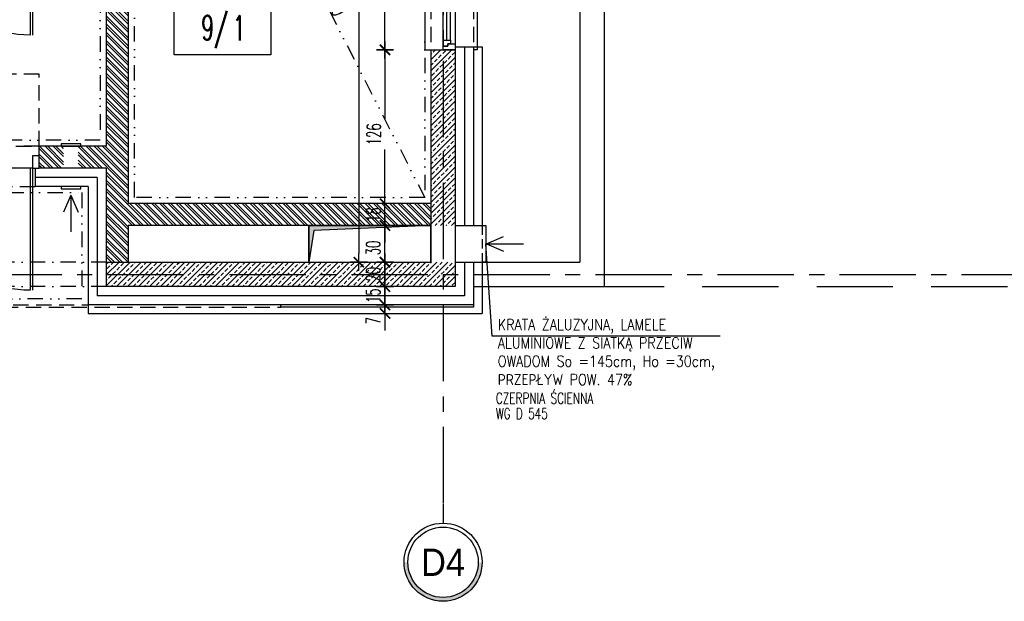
# Model space of a CAD drawing. Extents: x 41755 to 123924, y -112333 to 86187.
# Tile 73 of 256: x 100720 to 101527, y -63183 to -62706. Entities that reach past the tile are written whole.
import ezdxf
from ezdxf.enums import TextEntityAlignment as Align

# ---------------------------------------------------------------- set-up
doc = ezdxf.new("R2010")
doc.units = 0
doc.header["$LTSCALE"] = 50
for name, pattern in [('CENTER', [2, 1.25, -0.25, 0.25, -0.25]), ('DASHDOT', [1, 0.5, -0.25, 0, -0.25]), ('DASHED', [0.75, 0.5, -0.25]), ('DASHED2', [0.375, 0.25, -0.125]), ('DIVIDE', [31.75, 12.7, -6.35, 0, -6.35, 0, -6.35])]:
    doc.linetypes.add(name, pattern=pattern)
doc.layers.get('0').update_dxf_attribs({"color": 101, "linetype": 'CONTINUOUS'})
doc.layers.add('0-pomoc', color=21, linetype='CONTINUOUS', plot=False)
for name, color, linetype in [('BEMM_OPIS_DETALE', 41, 'CONTINUOUS'), ('Drz---drzwi', 5, 'CONTINUOUS'), ('Fas-metal-widok', 8, 'CONTINUOUS'), ('Ins-went', 141, 'CONTINUOUS'), ('Okn---okna', 5, 'CONTINUOUS'), ('Opis-pom', 6, 'CONTINUOUS'), ('Opis_pom_ramka', 6, 'CONTINUOUS'), ('Os-osie glowne', 1, 'CENTER'), ('Os-osie-opis', 16, 'CONTINUOUS'), ('Pzt-chodniki', 8, 'CONTINUOUS'), ('Sc-beton', 7, 'CONTINUOUS'), ('Sc-beton-hatch', 86, 'CONTINUOUS'), ('Sc-cegla pustak', 42, 'CONTINUOUS'), ('Sc-cegla pustak-hatch', 8, 'CONTINUOUS'), ('Sc-izolacja term-styropian', 151, 'STYROPIAN-KA'), ('Sc-kamien', 31, 'CONTINUOUS'), ('Sc-nadproza kon', 5, 'DASHED2'), ('Sch-opis', 51, 'CONTINUOUS'), ('Suf-widok', 8, 'CONTINUOUS'), ('W-idok', 8, 'CONTINUOUS'), ('W-idok nad', 5, 'DASHED2'), ('W-otwor-strop', 1, 'CONTINUOUS'), ('Wym-wew', 8, 'CONTINUOUS')]:
    doc.layers.add(name, color=color, linetype=linetype)
doc.styles.add('dwg_opis duży', font='ARIAL.TTF', dxfattribs={"width": 0.9})
doc.styles.add('KA wymiar', font='romans.shx', dxfattribs={"width": 0.6})
doc.styles.add('ROMANS', font='romans', dxfattribs={"width": 0.85})
doc.linetypes.add('BATTING', pattern='A,0.0001,-0.1,[134,ltypeshp.shx,S=0.1,R=0,X=-0.1,Y=0],-0.2,[134,ltypeshp.shx,S=0.1,R=180,X=0.1,Y=0],-0.1', length=0.4001)
doc.linetypes.add('STYROPIAN-KA', pattern='A,0.0001,-0.1,[135,ltypeshp.shx,S=0.1,R=0,X=-0.1,Y=0],0,[135,ltypeshp.shx,S=0.1,R=180,X=0.1,Y=0],-0.1', length=0.2001)
doc.dimstyles.new('KA wymiar', dxfattribs={"dimscale": 50, "dimtxt": 0.23, "dimasz": 0.14, "dimexe": 0, "dimexo": 0, "dimgap": 0.08, "dimtad": 1, "dimdec": 1, "dimrnd": 0.5, "dimzin": 9, "dimdsep": 46, "dimtxsty": 'KA wymiar', "dimblk1": 'UKOS', "dimblk2": 'UKOS', "dimsah": 1, "dimcen": 0.2, "dimse1": 1, "dimse2": 1, "dimclrd": 256, "dimclre": 256, "dimclrt": 2, "dimadec": 0, "dimazin": 0, "dimtfac": 1, "dimtdec": 1, "dimtix": 1, "dimtmove": 2, "dimatfit": 3, "dimldrblk": 'DOT', "dimfxl": 0, "dimtolj": 1, "dimtzin": 9, "dimarcsym": 0})
pattern_1 = [(45, (48983.4185, 565.478), (-4.49012806, 4.49012806), []), (45, (48987.9087, 565.478), (-4.49012806, 4.49012806), [3.175, -1.5875])]

# ---------------------------------------------------------------- blocks, each defined once
blk = doc.blocks.new('_SDHGG')
at = {"ltscale": 7}
for p, q in [((13, -75), (-44, -75)), ((0, -142.5), (100, -142.5)), ((0, -144.5), (100, -144.5))]:
    blk.add_line(p, q, dxfattribs=at)
for points in [[(-10, -5.5), (-10, 0), (0, 0), (0, -5.5)], [(-10, -150), (-10, -144.5), (0, -144.5), (0, -150)]]:
    blk.add_lwpolyline(points, close=True, dxfattribs=at)
for points in [[(0, -144.5), (0, -5.5)], [(39, -5.5), (0, -5.5)]]:
    blk.add_lwpolyline(points, dxfattribs=at)
blk.add_arc((0, -5.5), 39, 270, 0)
blk.add_arc((1, -143.5), 99.01, 0.57873, 90.57873, dxfattribs=at)
blk = doc.blocks.new('_FKHJK')
for p, q in [((-10, 0), (-15, 0)), ((-15, 0), (-15, -150)), ((25, 0), (28, 0)), ((28, 0), (28, -150)), ((0, -142), (0, -8)), ((3, -142), (3, -8)), ((6, -142), (6, -8)), ((10, -5), (10, -145)), ((-15, -150), (-10, -150)), ((28, -150), (25, -150))]:
    blk.add_line(p, q)
at = {"linetype": 'DASHED2'}
for p, q in [((-10, 0), (-10, -150)), ((25, 0), (25, -150))]:
    blk.add_line(p, q, dxfattribs=at)
for points in [[(10, -5), (10, 0), (0, 0), (0, -3), (4, -3), (4, -5)], [(6, -8), (6, -5), (4, -5), (4, -3), (0, -3), (0, -5), (0, -8)], [(6, -142), (6, -145), (4, -145), (4, -147), (0, -147), (0, -145), (0, -142)], [(10, -145), (10, -150), (0, -150), (0, -147), (4, -147), (4, -145)]]:
    blk.add_lwpolyline(points, close=True)
blk = doc.blocks.new('_opis_osi_liczbowy')
blk.add_hatch(color=256).paths.add_polyline_path([(32, 32), (32, 28.8, -1), (32, -28.8), (32, -32, 1)])
for radius in [32, 28.8]:
    blk.add_circle((32, 0), radius)
at = {"style": 'dwg_opis duży', "width": 0.9}
blk.add_attdef('AXNAMEH', text='', height=22.4, rotation=90, dxfattribs=at).set_placement((32, 0), align=Align.MIDDLE_CENTER)
blk = doc.blocks.new('_STRZAŁKA_WENT')
for q in [(-6.02, -14.01), (0, -30.24), (6.02, -14.01)]:
    blk.add_line((0, 0), q)
blk = doc.blocks.new('UKOS')
at = {"color": 8}
blk.add_line((1, 0), (-1, 0), dxfattribs=at)
at = {"color": 1}
blk.add_line((0, 1), (0, -1), dxfattribs=at)
at = {"color": 1, "const_width": 0.2}
blk.add_lwpolyline([(0.6, 0.6), (-0.6, -0.6)], dxfattribs=at)
blk = doc.blocks.new('*D2505')
at = {"layer": 'Wym-wew', "lineweight": -2}
for p, q in [((101019.37, -62868.03), (101019.37, -62861.03)), ((101019.37, -62905.03), (101019.37, -62875.03)), ((101019.37, -62912.03), (101019.37, -62919.03))]:
    blk.add_line(p, q, dxfattribs=at)
at = {"layer": 'Wym-wew', "lineweight": -2, "xscale": 7.000000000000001, "yscale": 7.000000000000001, "zscale": 7.000000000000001}
for p, rotation in [((101019.37, -62875.03), 270), ((101019.37, -62905.03), 90)]:
    blk.add_blockref('UKOS', p, dxfattribs=dict(at, rotation=rotation))
at = {"layer": 'Wym-wew', "color": 2, "insert": (101009.69, -62893.38), "char_height": 11.5, "attachment_point": 5, "rotation": 90, "style": 'KA wymiar'}
blk.add_mtext('\\A1;30', dxfattribs=at)
blk = doc.blocks.new('_Dot')
at = {"layer": '0-pomoc', "color": 0, "lineweight": -2}
blk.add_line((-0.5, 0), (-1, 0), dxfattribs=at)
at = {"layer": '0-pomoc', "color": 0, "const_width": 0.5}
blk.add_lwpolyline([(-0.25, 0, 1), (0.25, 0, 1)], format="xyb", close=True, dxfattribs=at)
blk = doc.blocks.new('*D2506')
at = {"layer": 'Wym-wew', "lineweight": -2}
for p, q in [((101019.37, -62850.03), (101019.37, -62843.03)), ((101019.37, -62875.03), (101019.37, -62857.03)), ((101019.37, -62882.03), (101019.37, -62889.03))]:
    blk.add_line(p, q, dxfattribs=at)
at = {"layer": 'Wym-wew', "lineweight": -2, "xscale": 7.000000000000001, "yscale": 7.000000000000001, "zscale": 7.000000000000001}
for p, rotation in [((101019.37, -62857.03), 270), ((101019.37, -62875.03), 90)]:
    blk.add_blockref('UKOS', p, dxfattribs=dict(at, rotation=rotation))
at = {"layer": 'Wym-wew', "color": 2, "insert": (101009.62, -62866.03), "char_height": 11.5, "attachment_point": 5, "rotation": 90, "style": 'KA wymiar'}
blk.add_mtext('\\A1;18', dxfattribs=at)
blk = doc.blocks.new('*D2507')
at = {"layer": 'Wym-wew', "lineweight": -2}
for p, q in [((101019.37, -62738.03), (101019.37, -62787.81)), ((101019.37, -62850.03), (101019.37, -62812.57))]:
    blk.add_line(p, q, dxfattribs=at)
at = {"layer": 'Wym-wew', "lineweight": -2, "xscale": 7.000000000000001, "yscale": 7.000000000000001, "zscale": 7.000000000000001}
for p, rotation in [((101019.37, -62731.03), 90), ((101019.37, -62857.03), 270)]:
    blk.add_blockref('UKOS', p, dxfattribs=dict(at, rotation=rotation))
at = {"layer": 'Wym-wew', "color": 2, "insert": (101010.23, -62800.19), "char_height": 11.5, "attachment_point": 5, "rotation": 90, "style": 'KA wymiar'}
blk.add_mtext('\\A1;126', dxfattribs=at)
blk = doc.blocks.new('*D2508')
at = {"layer": 'Wym-wew', "lineweight": -2}
blk.add_line((101019.37, -62724.03), (101019.37, -62588.03), dxfattribs=at)
at = {"layer": 'Wym-wew', "lineweight": -2, "xscale": 7.000000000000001, "yscale": 7.000000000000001, "zscale": 7.000000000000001}
for p, rotation in [((101019.37, -62581.03), 90), ((101019.37, -62731.03), 270)]:
    blk.add_blockref('UKOS', p, dxfattribs=dict(at, rotation=rotation))
at = {"layer": 'Wym-wew', "color": 2, "insert": (101007.41, -62629.74), "char_height": 11.5, "attachment_point": 5, "rotation": 90, "style": 'KA wymiar'}
blk.add_mtext('\\A1;150', dxfattribs=at)
blk = doc.blocks.new('*D2522')
at = {"layer": 'Wym-wew', "lineweight": -2}
blk.add_line((100997.92, -62388.03), (100997.92, -62898.03), dxfattribs=at)
at = {"layer": 'Wym-wew', "lineweight": -2, "xscale": 7.000000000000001, "yscale": 7.000000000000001, "zscale": 7.000000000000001}
for p, rotation in [((100997.92, -62381.03), 90), ((100997.92, -62905.03), 270)]:
    blk.add_blockref('UKOS', p, dxfattribs=dict(at, rotation=rotation))
at = {"layer": 'Wym-wew', "color": 2, "insert": (100986.88, -62629.35), "char_height": 11.5, "attachment_point": 5, "rotation": 90, "style": 'KA wymiar'}
blk.add_mtext('\\A1;524', dxfattribs=at)
blk = doc.blocks.new('*D2523')
at = {"layer": 'Wym-wew', "lineweight": -2}
for p, q in [((101019.37, -62898.03), (101019.37, -62891.03)), ((101019.37, -62905.03), (101019.37, -62925.03)), ((101019.37, -62932.03), (101019.37, -62939.03))]:
    blk.add_line(p, q, dxfattribs=at)
at = {"layer": 'Wym-wew', "lineweight": -2, "xscale": 7.000000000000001, "yscale": 7.000000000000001, "zscale": 7.000000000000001}
for p, rotation in [((101019.37, -62905.03), 270), ((101019.37, -62925.03), 90)]:
    blk.add_blockref('UKOS', p, dxfattribs=dict(at, rotation=rotation))
at = {"layer": 'Wym-wew', "color": 2, "insert": (101009.62, -62915.03), "char_height": 11.5, "attachment_point": 5, "rotation": 90, "style": 'KA wymiar'}
blk.add_mtext('\\A1;20', dxfattribs=at)
blk = doc.blocks.new('*D2524')
at = {"layer": 'Wym-wew', "lineweight": -2}
for p, q in [((101019.37, -62918.03), (101019.37, -62911.03)), ((101019.37, -62925.03), (101019.37, -62940.03)), ((101019.37, -62947.03), (101019.37, -62954.03))]:
    blk.add_line(p, q, dxfattribs=at)
at = {"layer": 'Wym-wew', "lineweight": -2, "xscale": 7.000000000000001, "yscale": 7.000000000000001, "zscale": 7.000000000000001}
for p, rotation in [((101019.37, -62925.03), 270), ((101019.37, -62940.03), 90)]:
    blk.add_blockref('UKOS', p, dxfattribs=dict(at, rotation=rotation))
at = {"layer": 'Wym-wew', "color": 2, "insert": (101009.62, -62932.53), "char_height": 11.5, "attachment_point": 5, "rotation": 90, "style": 'KA wymiar'}
blk.add_mtext('\\A1;15', dxfattribs=at)
blk = doc.blocks.new('*D2525')
at = {"layer": 'Wym-wew', "lineweight": -2}
for p, q in [((101019.37, -62933.03), (101019.37, -62926.03)), ((101019.37, -62940.03), (101019.37, -62947.03)), ((101019.37, -62954.03), (101019.37, -62961.03))]:
    blk.add_line(p, q, dxfattribs=at)
at = {"layer": 'Wym-wew', "lineweight": -2, "xscale": 7.000000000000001, "yscale": 7.000000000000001, "zscale": 7.000000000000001}
for p, rotation in [((101019.37, -62940.03), 270), ((101019.37, -62947.03), 90)]:
    blk.add_blockref('UKOS', p, dxfattribs=dict(at, rotation=rotation))
at = {"layer": 'Wym-wew', "color": 2, "insert": (101009.62, -62952.94), "char_height": 11.5, "attachment_point": 5, "rotation": 90, "style": 'KA wymiar'}
blk.add_mtext('\\A1;7', dxfattribs=at)
blk = doc.blocks.new('_opis_pom_metka')
at = {"layer": 'Opis_pom_ramka'}
blk.add_lwpolyline([(-33.13, 0), (32.87, 0), (32.87, -36), (-33.13, -36)], close=True, dxfattribs=at)
at = {"style": 'KA wymiar', "width": 0.6}
blk.add_attdef('KO/', text='', height=16.8, dxfattribs=at).set_placement((3.45, -25.87), align=Align.RIGHT)
blk.add_attdef('NR', (3.8, -26.16), '', height=16.8, dxfattribs=at)

msp = doc.modelspace()

# ---------------------------------------------------------------- hatches: boundary and pattern name
at = {"layer": 'Sc-beton-hatch'}
h = msp.add_hatch(dxfattribs=at)
h.set_pattern_fill('ANSI33', color=256, style=0)
h.set_pattern_definition(pattern_1)
h.paths.add_polyline_path([(101066.966, -62875.031), (101076.966, -62875.031), (101076.966, -62731.031), (101066.966, -62731.031)])
h.paths.add_polyline_path([(101066.966, -62731.031), (101056.966, -62731.031), (101056.966, -62875.031), (101066.966, -62875.031)])
h = msp.add_hatch(dxfattribs=at)
h.set_pattern_fill('ANSI33', color=256, style=0)
h.set_pattern_definition(pattern_1)
h.paths.add_polyline_path([(101066.966, -62925.031), (101076.966, -62925.031), (101076.966, -62915.031), (101066.966, -62915.031)])
h.paths.add_polyline_path([(101076.966, -62915.031), (101076.966, -62905.031), (101066.966, -62905.031), (101066.966, -62915.031)])
h.paths.add_polyline_path([(101066.966, -62915.031), (101066.966, -62905.031), (101056.966, -62905.031), (100956.966, -62905.031), (100790.966, -62905.031), (100790.966, -62915.031)])
h.paths.add_polyline_path([(100790.966, -62915.031), (100790.966, -62925.031), (101066.966, -62925.031), (101066.966, -62915.031)])
h.paths.add_polyline_path([(101000.993, -62923.492), (101000.993, -62906.57), (101018.243, -62906.57), (101018.243, -62923.492)], flags=9)
at = {"layer": 'Sc-cegla pustak-hatch'}
h = msp.add_hatch(dxfattribs=at)
h.set_pattern_fill('ANSI32', color=256, scale=0.5, angle=90, style=0)
h.set_pattern_definition([(135, (48983.4185, 565.478), (-3.36759605, -3.36759605), []), (135, (48983.4185, 567.723), (-3.36759605, -3.36759605), [])])
h.paths.add_polyline_path([(100550.966, -62810.031), (100530.966, -62810.031), (100530.966, -62828.031), (100550.966, -62828.031)])
h.paths.add_polyline_path([(100585.966, -62810.031), (100560.966, -62810.031), (100560.966, -62828.031), (100585.966, -62828.031)])
h.paths.add_polyline_path([(100755.966, -62810.031), (100735.966, -62810.031), (100735.966, -62828.031), (100755.966, -62828.031)])
h.paths.add_polyline_path([(100808.966, -62658.624), (100790.966, -62636.467), (100790.966, -62810.031), (100767.966, -62810.031), (100767.966, -62828.031), (100790.966, -62828.031), (100790.966, -62905.031), (100808.966, -62905.031), (100808.966, -62875.031), (100983.907, -62875.031), (100983.784, -62857.031), (100808.966, -62857.031)])
h.paths.add_polyline_path([(101056.966, -62857.031), (100983.784, -62857.031), (100983.907, -62875.031), (101056.966, -62875.031)])
h.paths.add_polyline_path([(100808.966, -62611.031), (100735.966, -62611.031), (100735.966, -62619.031), (100790.966, -62619.031), (100790.966, -62636.467), (100808.966, -62658.624)])
h.paths.add_polyline_path([(100808.966, -62559.937), (100790.966, -62559.937), (100790.966, -62601.031), (100735.966, -62601.031), (100735.966, -62611.031), (100808.966, -62611.031)])
h.paths.add_polyline_path([(101000.993, -62873.999), (101000.993, -62858.063), (101018.243, -62858.063), (101018.243, -62873.999)], flags=24)
at = {"layer": 'W-otwor-strop'}
msp.add_hatch(color=256, dxfattribs=at).paths.add_polyline_path([(100956.966, -62875.031), (100956.966, -62905.031), (100960.966, -62879.031), (101056.966, -62875.031)])

# ---------------------------------------------------------------- linework, layer by layer
at = {"layer": 'BEMM_OPIS_DETALE'}
msp.add_line((101294.195, -62965.574), (101107.309, -62965.574), dxfattribs=at)
msp.add_lwpolyline([(101107.309, -62965.574), (101101.966, -62890.031)], dxfattribs=at)
at = {"layer": 'Fas-metal-widok', "linetype": 'DASHED', "ltscale": 0.5}
msp.add_lwpolyline([(100049.966, -62942.031), (100933.966, -62942.031)], dxfattribs=at)
at = {"layer": 'Fas-metal-widok', "ltscale": 0.5}
for points in [[(101091.966, -62940.031), (101091.966, -62942.031), (100933.966, -62942.031)], [(100933.966, -62942.031), (100933.966, -62940.031)]]:
    msp.add_lwpolyline(points, dxfattribs=at)
at = {"layer": 'Ins-went'}
for points in [[(100756.966, -62808.031), (100753.966, -62808.031), (100753.966, -62810.031), (100769.966, -62810.031), (100769.966, -62808.031)], [(100756.966, -62843.031), (100753.966, -62843.031), (100753.966, -62845.031), (100769.966, -62845.031), (100769.966, -62843.031)]]:
    msp.add_lwpolyline(points, close=True, dxfattribs=at)
at = {"layer": 'Os-osie glowne'}
for points in [[(101066.966, -61540.031), (101066.966, -63102.922)], [(99691.966, -62915.031), (102917.643, -62915.031)]]:
    msp.add_lwpolyline(points, dxfattribs=at)
at = {"layer": 'Os-osie-opis'}
msp.add_lwpolyline([(101066.966, -63102.922), (101066.966, -63118.922)], dxfattribs=at)
at = {"layer": 'Pzt-chodniki'}
for p, q in [((101178.966, -61825.031), (101178.966, -62905.027)), ((101198.966, -61825.031), (101198.966, -62925.027))]:
    msp.add_line(p, q, dxfattribs=at)
for points in [[(101091.966, -62905.027), (101178.966, -62905.027)], [(101091.966, -62925.027), (101198.966, -62925.027)], [(101091.966, -62925.027), (101198.966, -62925.027)]]:
    msp.add_lwpolyline(points, dxfattribs=at)
at = {"layer": 'Sc-beton'}
for p, q in [((101076.966, -62731.031), (101076.966, -62925.031)), ((101076.966, -62925.031), (100790.966, -62925.031))]:
    msp.add_line(p, q, dxfattribs=at)
for points in [[(101056.966, -62731.031), (101056.966, -62905.031)], [(101056.966, -62731.031), (101076.966, -62731.031)], [(100790.966, -62905.031), (101056.966, -62905.031)], [(100790.966, -62905.031), (100790.966, -62925.031)]]:
    msp.add_lwpolyline(points, dxfattribs=at)
at = {"layer": 'Sc-cegla pustak'}
for p, q in [((100790.966, -62810.031), (100735.966, -62810.031)), ((100790.966, -62828.031), (100735.966, -62828.031)), ((101056.966, -62857.031), (100808.966, -62857.031)), ((101056.966, -62875.031), (100808.966, -62875.031))]:
    msp.add_line(p, q, dxfattribs=at)
for points in [[(100808.966, -62555.031), (100808.966, -62857.031)], [(100790.966, -62619.031), (100790.966, -62810.031)], [(100735.966, -62828.031), (100735.966, -62810.031)], [(100790.966, -62828.031), (100790.966, -62905.031)], [(100808.966, -62875.031), (100808.966, -62905.031)]]:
    msp.add_lwpolyline(points, dxfattribs=at)
at = {"layer": 'Sc-izolacja term-styropian', "linetype": 'BATTING', "ltscale": 0.35}
for p, q in [((101084.466, -62728.531), (101084.466, -62875.031)), ((100783.466, -62835.531), (100732.966, -62835.531)), ((101084.466, -62905.031), (101084.466, -62932.531)), ((101084.466, -62932.531), (100783.466, -62932.531))]:
    msp.add_line(p, q, dxfattribs=at)
at = {"layer": 'Sc-izolacja term-styropian', "linetype": 'ByBlock'}
for p, q in [((101091.966, -62728.531), (101091.966, -62875.031)), ((100775.966, -62843.031), (100732.966, -62843.031)), ((101091.966, -62905.031), (101091.966, -62940.031)), ((101091.966, -62940.031), (100775.966, -62940.031))]:
    msp.add_line(p, q, dxfattribs=at)
for points in [[(101076.966, -62728.531), (101091.966, -62728.531)], [(100732.966, -62843.031), (100732.966, -62828.031)], [(100775.966, -62843.031), (100775.966, -62940.031)], [(101076.966, -62875.031), (101091.966, -62875.031)], [(101076.966, -62905.031), (101091.966, -62905.031)]]:
    msp.add_lwpolyline(points, dxfattribs=at)
at = {"layer": 'Sc-izolacja term-styropian', "linetype": 'BATTING', "ltscale": 0.35}
msp.add_lwpolyline([(100783.466, -62835.531), (100783.466, -62932.531)], dxfattribs=at)
at = {"layer": 'Sc-kamien'}
for points in [[(101091.966, -62728.531), (101098.966, -62728.531), (101098.966, -62875.031)], [(101091.966, -62875.031), (101098.966, -62875.031)], [(101091.966, -62905.031), (101098.966, -62905.031)], [(101098.966, -62905.031), (101098.966, -62947.031)], [(100775.966, -62940.031), (100775.966, -62947.031), (101098.966, -62947.031)]]:
    msp.add_lwpolyline(points, dxfattribs=at)
at = {"layer": 'Sc-nadproza kon', "linetype": 'DASHDOT', "ltscale": 0.5}
for points in [[(100735.966, -62810.031), (100585.966, -62810.031)], [(100790.966, -62905.031), (100530.966, -62905.031)], [(100790.966, -62925.031), (100530.966, -62925.031)]]:
    msp.add_lwpolyline(points, dxfattribs=at)
at = {"layer": 'Suf-widok', "linetype": 'DIVIDE', "ltscale": 0.02}
for points in [[(100813.966, -62386.031), (101051.966, -62386.031), (101051.966, -62852.031), (100813.966, -62852.031)], [(100535.966, -62624.031), (100785.966, -62624.031), (100785.966, -62805.031), (100535.966, -62805.031)], [(100550.966, -62848.031), (100770.966, -62848.031), (100770.966, -62935.031), (100550.966, -62935.031)]]:
    msp.add_lwpolyline(points, close=True, dxfattribs=at)
msp.add_lwpolyline([(100813.966, -62386.031), (101051.966, -62852.031)], dxfattribs=at)
at = {"layer": 'W-idok', "linetype": 'DASHED', "ltscale": 0.3}
msp.add_lwpolyline([(101098.966, -62875.031), (101098.966, -62905.027)], dxfattribs=at)
at = {"layer": 'W-idok'}
msp.add_lwpolyline([(101098.966, -62875.031), (101101.966, -62875.031), (101101.966, -62905.031), (101098.966, -62905.031)], dxfattribs=at)
at = {"layer": 'W-idok nad', "ltscale": 5}
msp.add_line((101091.966, -62925.027), (102200.966, -62925.031), dxfattribs=at)
at = {"layer": 'W-idok nad'}
msp.add_lwpolyline([(100585.966, -62751.031), (100585.966, -62810.031), (100735.966, -62810.031), (100735.966, -62751.031)], close=True, dxfattribs=at)
for points in [[(100588.966, -62843.031), (100732.966, -62843.031)], [(100545.966, -62940.031), (100775.966, -62940.031)]]:
    msp.add_lwpolyline(points, dxfattribs=at)
at = {"layer": 'W-otwor-strop'}
for points in [[(100956.966, -62875.031), (100956.966, -62905.031), (101056.966, -62905.031), (101056.966, -62875.031)], [(100956.966, -62905.031), (100956.966, -62875.031), (101056.966, -62875.031), (100960.966, -62879.031)]]:
    msp.add_lwpolyline(points, close=True, dxfattribs=at)

# ---------------------------------------------------------------- block references
at = {"layer": 'Drz---drzwi', "xscale": -1, "rotation": 89.99999999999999}
for p in [(100585.966, -62619.031), (100585.966, -62828.031)]:
    msp.add_blockref('_SDHGG', p, dxfattribs=at)
at = {"layer": 'Ins-went', "xscale": -1}
msp.add_blockref('_STRZAŁKA_WENT', (100761.966, -62850.031), dxfattribs=at)
at = {"layer": 'Ins-went', "xscale": -1, "rotation": 89.99999999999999}
msp.add_blockref('_STRZAŁKA_WENT', (101102.607, -62890.031), dxfattribs=at)
msp.add_blockref('_STRZAŁKA_WENT', (101102.607, -62890.031), dxfattribs=at)
at = {"layer": 'Okn---okna'}
msp.add_blockref('_FKHJK', (101066.966, -62581.031), dxfattribs=at)
at = {"layer": 'Opis-pom'}
ref = msp.add_blockref('_opis_pom_metka', (100886.467, -62691.922), dxfattribs=dict(at, xscale=1.2, yscale=1.2, zscale=1.2))
ref.add_attrib('KO/', '9/', dxfattribs={"layer": '0', "height": 20.16, "style": 'KA wymiar', "width": 0.6}).set_placement((100890.694, -62722.964), align=Align.RIGHT)
ref.add_attrib('NR', '1', (100894.577, -62723.32), dxfattribs={"layer": '0', "height": 20.16, "style": 'KA wymiar', "width": 0.6})
at = {"layer": 'Os-osie-opis', "rotation": 270}
msp.add_blockref('_opis_osi_liczbowy', (101066.966, -63118.922), dxfattribs=at).add_auto_attribs({'AXNAMEH': 'D4'})

# ---------------------------------------------------------------- texts
at = {"layer": 'BEMM_OPIS_DETALE', "insert": (101111.802, -62951.709), "char_height": 9, "width": 196.24153, "attachment_point": 1, "style": 'ROMANS'}
msp.add_mtext('KRATA ŻALUZYJNA, LAMELE ALUMINIOWE Z SIATKĄ PRZECIW OWADOM So =145cm, Ho =30cm, PRZEPŁYW POW. 47%', dxfattribs=at)
at = {"layer": 'Sch-opis', "style": 'ROMANS', "width": 0.7}
for s, p in [('CZERPNIA ŚCIENNA', (101110.186, -63021.003, 0)), ('WG D 545', (101110.186, -63033.611, 0))]:
    msp.add_text(s, height=9, dxfattribs=at).set_placement(p)
at = {"layer": 'Suf-widok', "linetype": 'DIVIDE', "ltscale": 0.02, "insert": (100923.336, -62570.157), "char_height": 12.5, "width": 1930.60035, "attachment_point": 1, "rotation": 296.955407, "style": 'KA wymiar'}
msp.add_mtext('SUFIT PODWIESZONY +11,70', dxfattribs=at)

# ---------------------------------------------------------------- dimensions: what is measured, and where the dimension line sits
at = {"layer": 'Wym-wew'}
for base, p1, p2, picture, middle in [((100997.923, -62905.031), (101056.966, -62381.031), (101056.966, -62905.031), '*D2522', (100986.877, -62629.352)), ((101019.368, -62581.031), (101056.966, -62731.031), (101056.966, -62581.031), '*D2508', (101007.407, -62629.739)), ((101019.368, -62731.031), (101056.966, -62857.031), (101056.966, -62731.031), '*D2507', (101010.228, -62800.188)), ((101019.368, -62875.031), (101056.966, -62905.031), (101056.966, -62875.031), '*D2505', (101009.69, -62893.384)), ((101019.368, -62947.031), (101076.966, -62940.031), (101076.966, -62947.031), '*D2525', (101009.618, -62952.94))]:
    dim = msp.add_linear_dim(base=base, p1=p1, p2=p2, angle=90, dimstyle='KA wymiar', override={"dimscale": 100, "dimtxt": 0.115, "dimasz": 0.07, "dimgap": 0.04, "dimdec": 2, "dimpost": '\\X', "dimtdec": 2}, dxfattribs=at)
    dim.commit()
    dim.dimension.update_dxf_attribs({"geometry": picture, "text_midpoint": middle, "dimtype": 160})
for base, p1, p2, picture, middle in [((101019.368, -62857.031), (101056.966, -62875.031), (101056.966, -62857.031), '*D2506', (101009.618, -62866.031)), ((101019.368, -62925.031), (101056.966, -62905.031), (101076.966, -62925.031), '*D2523', (101009.618, -62915.031)), ((101019.368, -62940.031), (101076.966, -62925.031), (101076.966, -62940.031), '*D2524', (101009.618, -62932.531))]:
    dim = msp.add_linear_dim(base=base, p1=p1, p2=p2, angle=90, dimstyle='KA wymiar', override={"dimscale": 100, "dimtxt": 0.115, "dimasz": 0.07, "dimgap": 0.04, "dimdec": 2, "dimpost": '\\X', "dimtdec": 2}, dxfattribs=at)
    dim.commit()
    dim.dimension.update_dxf_attribs({"geometry": picture, "text_midpoint": middle})

doc.saveas('drawing.dxf')
